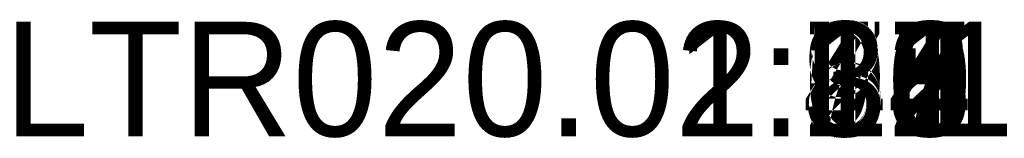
# Model space of a CAD drawing. Extents: x 0 to 1378, y -270 to 1675.
# Tile 2 of 60: x 0.028 to 1.751, y -0.004 to 0.204. Entities that reach past the tile are written whole.
import ezdxf

# ---------------------------------------------------------------- set-up
doc = ezdxf.new("R2010")
doc.units = 0
doc.header["$LTSCALE"] = 25.4
doc.layers.get('0').update_dxf_attribs({"color": 13, "linetype": 'CONTINUOUS'})
doc.layers.add('STEEL', color=21, linetype='CONTINUOUS')
doc.layers.add('WOOD', color=220, linetype='CONTINUOUS')

# ---------------------------------------------------------------- blocks, each defined once
blk = doc.blocks.new('LTR020_01')
blk = doc.blocks.new('LTR020_02')
blk = doc.blocks.new('LTR020_01_L')

msp = doc.modelspace()

# ---------------------------------------------------------------- block references
at = {"layer": 'STEEL', "color": 0}
ref = msp.add_blockref('LTR020_01', (239.0778, -270.3419, -25.2819), dxfattribs=at)
ref.add_attrib('Skp_ComponentInstanceName', 'LTR020.01:1', (0, 0), dxfattribs={"layer": '0', "height": 0.2})
ref = msp.add_blockref('LTR020_01_L', (239.0778, -270.3419, 3846.2166), dxfattribs=at)
ref.add_attrib('Skp_ComponentInstanceName', 'LTR020.01.L:1', (0, 0), dxfattribs={"layer": '0', "height": 0.2})
at = {"layer": 'WOOD', "color": 0, "extrusion": (1, 1.25219e-13, 1.48557e-15)}
ref = msp.add_blockref('LTR020_02', (1633.2863, 2718.8438, 384.0259), dxfattribs=dict(at, rotation=45.19601386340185))
ref.add_attrib('Skp_ComponentInstanceName', 'LTR020.02:38', (0, 0), dxfattribs={"layer": '0', "height": 0.2})
at = {"layer": 'WOOD', "color": 0, "extrusion": (1, 1.25955e-13, -1.15568e-15)}
ref = msp.add_blockref('LTR020_02', (1598.4262, 2683, 384.0259), dxfattribs=dict(at, rotation=45.90323420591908))
ref.add_attrib('Skp_ComponentInstanceName', 'LTR020.02:37', (0, 0), dxfattribs={"layer": '0', "height": 0.2})
at = {"layer": 'WOOD', "color": 0, "extrusion": (1, 1.25802e-13, -1.12865e-15)}
ref = msp.add_blockref('LTR020_02', (1564.0112, 2646.7286, 384.0259), dxfattribs=dict(at, rotation=46.61045454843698))
ref.add_attrib('Skp_ComponentInstanceName', 'LTR020.02:36', (0, 0), dxfattribs={"layer": '0', "height": 0.2})
at = {"layer": 'WOOD', "color": 0, "extrusion": (1, 1.25219e-13, 1.53363e-15)}
ref = msp.add_blockref('LTR020_02', (1529.9357, 2610.1381, 384.0259), dxfattribs=dict(at, rotation=47.07014531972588))
ref.add_attrib('Skp_ComponentInstanceName', 'LTR020.02:35', (0, 0), dxfattribs={"layer": '0', "height": 0.2})
at = {"layer": 'WOOD', "color": 0, "extrusion": (1, 1.24997e-13, 1.55117e-15)}
ref = msp.add_blockref('LTR020_02', (1496.4264, 2573.0282, 384.0259), dxfattribs=dict(at, rotation=47.77734020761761))
ref.add_attrib('Skp_ComponentInstanceName', 'LTR020.02:34', (0, 0), dxfattribs={"layer": '0', "height": 0.2})
at = {"layer": 'WOOD', "color": 0, "extrusion": (1, 1.25802e-13, -1.04673e-15)}
ref = msp.add_blockref('LTR020_02', (1463.4914, 2535.4078, 384.0259), dxfattribs=dict(at, rotation=48.73205542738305))
ref.add_attrib('Skp_ComponentInstanceName', 'LTR020.02:33', (0, 0), dxfattribs={"layer": '0', "height": 0.2})
at = {"layer": 'WOOD', "color": 0, "extrusion": (1, 1.249e-13, 1.58566e-15)}
ref = msp.add_blockref('LTR020_02', (1430.7939, 2497.5809, 384.0259), dxfattribs=dict(at, rotation=49.19174619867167))
ref.add_attrib('Skp_ComponentInstanceName', 'LTR020.02:32', (0, 0), dxfattribs={"layer": '0', "height": 0.2})
at = {"layer": 'WOOD', "color": 0, "extrusion": (1, 1.25802e-13, -9.91485e-16)}
ref = msp.add_blockref('LTR020_02', (1398.7976, 2459.1591, 384.0259), dxfattribs=dict(at, rotation=50.14646141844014))
ref.add_attrib('Skp_ComponentInstanceName', 'LTR020.02:31', (0, 0), dxfattribs={"layer": '0', "height": 0.2})
at = {"layer": 'WOOD', "color": 0, "extrusion": (1, 1.249e-13, 1.61903e-15)}
ref = msp.add_blockref('LTR020_02', (1367.0437, 2420.5367, 384.0259), dxfattribs=dict(at, rotation=50.60615182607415))
ref.add_attrib('Skp_ComponentInstanceName', 'LTR020.02:30', (0, 0), dxfattribs={"layer": '0', "height": 0.2})
at = {"layer": 'WOOD', "color": 0, "extrusion": (1, 1.249e-13, 1.66564e-15)}
ref = msp.add_blockref('LTR020_02', (1335.8871, 2381.4307, 384.0259), dxfattribs=dict(at, rotation=51.31334671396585))
ref.add_attrib('Skp_ComponentInstanceName', 'LTR020.02:29', (0, 0), dxfattribs={"layer": '0', "height": 0.2})
at = {"layer": 'WOOD', "color": 0, "extrusion": (1, 1.25469e-13, -1.55299e-15)}
ref = msp.add_blockref('LTR020_02', (1305.1753, 2341.9655, 384.0259), dxfattribs=dict(at, rotation=53.08019242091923))
ref.add_attrib('Skp_ComponentInstanceName', 'LTR020.02:28', (0, 0), dxfattribs={"layer": '0', "height": 0.2})
at = {"layer": 'WOOD', "color": 0, "extrusion": (1, 1.25649e-13, -1.51209e-15)}
ref = msp.add_blockref('LTR020_02', (1275.2017, 2301.9456, 384.0259), dxfattribs=dict(at, rotation=53.08019242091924))
ref.add_attrib('Skp_ComponentInstanceName', 'LTR020.02:25', (0, 0), dxfattribs={"layer": '0', "height": 0.2})
at = {"layer": 'WOOD', "color": 0, "extrusion": (1, 1.26177e-13, -8.75441e-16)}
ref = msp.add_blockref('LTR020_02', (1245.1677, 2261.9711, 384.0259), dxfattribs=dict(at, rotation=53.08019242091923))
ref.add_attrib('Skp_ComponentInstanceName', 'LTR020.02:27', (0, 0), dxfattribs={"layer": '0', "height": 0.2})
at = {"layer": 'WOOD', "color": 0, "extrusion": (-1, -1.25802e-13, -1.73696e-15)}
ref = msp.add_blockref('LTR020_02', (-1216.7682, 2241.5291, -1372.0259), dxfattribs=dict(at, rotation=349.5212994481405))
ref.add_attrib('Skp_ComponentInstanceName', 'LTR020.02:26', (0, 0), dxfattribs={"layer": '0', "height": 0.2})
at = {"layer": 'WOOD', "color": 0, "extrusion": (1, 1.23845e-13, -4.17974e-16)}
ref = msp.add_blockref('LTR020_02', (1124.224, 2244.2673, 384.0259), dxfattribs=dict(at, rotation=350.478700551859))
ref.add_attrib('Skp_ComponentInstanceName', 'LTR020.02:24', (0, 0), dxfattribs={"layer": '0', "height": 0.2})
at = {"layer": 'WOOD', "color": 0, "extrusion": (1, 1.2218e-13, -9.37585e-16)}
ref = msp.add_blockref('LTR020_02', (1073.8024, 2251.9272, 384.0259), dxfattribs=dict(at, rotation=351.2231585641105))
ref.add_attrib('Skp_ComponentInstanceName', 'LTR020.02:23', (0, 0), dxfattribs={"layer": '0', "height": 0.2})
at = {"layer": 'WOOD', "color": 0, "extrusion": (1, 1.2218e-13, -9.30877e-16)}
ref = msp.add_blockref('LTR020_02', (1023.2855, 2258.9313, 384.0259), dxfattribs=dict(at, rotation=351.967616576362))
ref.add_attrib('Skp_ComponentInstanceName', 'LTR020.02:22', (0, 0), dxfattribs={"layer": '0', "height": 0.2})
at = {"layer": 'WOOD', "color": 0, "extrusion": (-1, -1.24178e-13, -2.59737e-15)}
ref = msp.add_blockref('LTR020_02', (-1008.391, 2260.7116, -1372.0259), dxfattribs=dict(at, rotation=7.302522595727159))
ref.add_attrib('Skp_ComponentInstanceName', 'LTR020.02:21', (0, 0), dxfattribs={"layer": '0', "height": 0.2})
at = {"layer": 'WOOD', "color": 0, "extrusion": (1, 1.244e-13, -3.55711e-16)}
ref = msp.add_blockref('LTR020_02', (923.9889, 2270.757, 384.0259), dxfattribs=dict(at, rotation=353.4273382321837))
ref.add_attrib('Skp_ComponentInstanceName', 'LTR020.02:20', (0, 0), dxfattribs={"layer": '0', "height": 0.2})
at = {"layer": 'WOOD', "color": 0, "extrusion": (1, 1.22291e-13, -9.08729e-16)}
ref = msp.add_blockref('LTR020_02', (873.24, 2275.813, 384.0259), dxfattribs=dict(at, rotation=354.1717962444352))
ref.add_attrib('Skp_ComponentInstanceName', 'LTR020.02:19', (0, 0), dxfattribs={"layer": '0', "height": 0.2})
at = {"layer": 'WOOD', "color": 0, "extrusion": (1, 1.22194e-13, -9.0048e-16)}
ref = msp.add_blockref('LTR020_02', (822.4297, 2280.2093, 384.0259), dxfattribs=dict(at, rotation=354.9162542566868))
ref.add_attrib('Skp_ComponentInstanceName', 'LTR020.02:18', (0, 0), dxfattribs={"layer": '0', "height": 0.2})
at = {"layer": 'WOOD', "color": 0, "extrusion": (1, 1.24067e-13, -2.13717e-16)}
ref = msp.add_blockref('LTR020_02', (772.5643, 2283.8781, 384.0259), dxfattribs=dict(at, rotation=355.6461150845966))
ref.add_attrib('Skp_ComponentInstanceName', 'LTR020.02:17', (0, 0), dxfattribs={"layer": '0', "height": 0.2})
at = {"layer": 'WOOD', "color": 0, "extrusion": (1, 1.22402e-13, -8.83007e-16)}
ref = msp.add_blockref('LTR020_02', (721.6577, 2286.9656, 384.0259), dxfattribs=dict(at, rotation=356.3905730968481))
ref.add_attrib('Skp_ComponentInstanceName', 'LTR020.02:16', (0, 0), dxfattribs={"layer": '0', "height": 0.2})
at = {"layer": 'WOOD', "color": 0, "extrusion": (1, 1.22402e-13, -8.73613e-16)}
ref = msp.add_blockref('LTR020_02', (670.7153, 2289.3914, 384.0259), dxfattribs=dict(at, rotation=357.1350311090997))
ref.add_attrib('Skp_ComponentInstanceName', 'LTR020.02:15', (0, 0), dxfattribs={"layer": '0', "height": 0.2})
at = {"layer": 'WOOD', "color": 0, "extrusion": (1, 1.22402e-13, -8.63837e-16)}
ref = msp.add_blockref('LTR020_02', (619.7456, 2291.1551, 384.0259), dxfattribs=dict(at, rotation=357.8794891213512))
ref.add_attrib('Skp_ComponentInstanceName', 'LTR020.02:14', (0, 0), dxfattribs={"layer": '0', "height": 0.2})
at = {"layer": 'WOOD', "color": 0, "extrusion": (1, 1.22402e-13, -8.53682e-16)}
ref = msp.add_blockref('LTR020_02', (568.7574, 2292.2565, 384.0259), dxfattribs=dict(at, rotation=358.6239471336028))
ref.add_attrib('Skp_ComponentInstanceName', 'LTR020.02:13', (0, 0), dxfattribs={"layer": '0', "height": 0.2})
at = {"layer": 'WOOD', "color": 0, "extrusion": (1, 1.22374e-13, -8.43149e-16)}
ref = msp.add_blockref('LTR020_02', (517.7591, 2292.6952, 384.0259), dxfattribs=dict(at, rotation=359.3684051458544))
ref.add_attrib('Skp_ComponentInstanceName', 'LTR020.02:12', (0, 0), dxfattribs={"layer": '0', "height": 0.2})
at = {"layer": 'WOOD', "color": 0, "extrusion": (1, 1.22402e-13, -8.32239e-16)}
ref = msp.add_blockref('LTR020_02', (466.7565, 2292.4713, 384.0259), dxfattribs=dict(at, rotation=0.1129062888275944))
ref.add_attrib('Skp_ComponentInstanceName', 'LTR020.02:11', (0, 0), dxfattribs={"layer": '0', "height": 0.2})
at = {"layer": 'WOOD', "color": 0, "extrusion": (1, 1.22513e-13, -8.20955e-16)}
ref = msp.add_blockref('LTR020_02', (415.7611, 2291.5847, 384.0259), dxfattribs=dict(at, rotation=0.857407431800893))
ref.add_attrib('Skp_ComponentInstanceName', 'LTR020.02:10', (0, 0), dxfattribs={"layer": '0', "height": 0.2})
at = {"layer": 'WOOD', "color": 0, "extrusion": (1, 1.24512e-13, 8.28702e-17)}
ref = msp.add_blockref('LTR020_02', (364.7815, 2290.0355, 384.0259), dxfattribs=dict(at, rotation=1.601908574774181))
ref.add_attrib('Skp_ComponentInstanceName', 'LTR020.02:9', (0, 0), dxfattribs={"layer": '0', "height": 0.2})
at = {"layer": 'WOOD', "color": 0, "extrusion": (1, 1.21819e-13, -1.10131e-15)}
ref = msp.add_blockref('LTR020_02', (313.8387, 2287.7011, 384.0259), dxfattribs=dict(at, rotation=3.090785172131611))
ref.add_attrib('Skp_ComponentInstanceName', 'LTR020.02:8', (0, 0), dxfattribs={"layer": '0', "height": 0.2})
at = {"layer": 'WOOD', "color": 0, "extrusion": (1, 1.22499e-13, -7.84878e-16)}
ref = msp.add_blockref('LTR020_02', (262.9129, 2284.9513, 384.0259), dxfattribs=dict(at, rotation=3.09078517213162))
ref.add_attrib('Skp_ComponentInstanceName', 'LTR020.02:7', (0, 0), dxfattribs={"layer": '0', "height": 0.2})
at = {"layer": 'WOOD', "color": 0, "extrusion": (1, 1.24178e-13, 1.35891e-16)}
ref = msp.add_blockref('LTR020_02', (212.0358, 2281.4169, 384.0259), dxfattribs=dict(at, rotation=3.835236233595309))
ref.add_attrib('Skp_ComponentInstanceName', 'LTR020.02:6', (0, 0), dxfattribs={"layer": '0', "height": 0.2})
at = {"layer": 'WOOD', "color": 0, "extrusion": (1, 1.24178e-13, 1.69048e-16)}
ref = msp.add_blockref('LTR020_02', (161.2085, 2277.2217, 384.0259), dxfattribs=dict(at, rotation=4.579694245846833))
ref.add_attrib('Skp_ComponentInstanceName', 'LTR020.02:5', (0, 0), dxfattribs={"layer": '0', "height": 0.2})
at = {"layer": 'WOOD', "color": 0, "extrusion": (1, 1.24289e-13, 2.13904e-16)}
ref = msp.add_blockref('LTR020_02', (110.4553, 2272.2112, 384.0259), dxfattribs=dict(at, rotation=5.579605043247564))
ref.add_attrib('Skp_ComponentInstanceName', 'LTR020.02:4', (0, 0), dxfattribs={"layer": '0', "height": 0.2})
at = {"layer": 'WOOD', "color": 0, "extrusion": (1, 1.23734e-13, -2.00257e-16)}
ref = msp.add_blockref('LTR020_02', (77.3225, 2254.2252, 384.0259), dxfattribs=dict(at, rotation=31.75512376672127))
ref.add_attrib('Skp_ComponentInstanceName', 'LTR020.02:3', (0, 0), dxfattribs={"layer": '0', "height": 0.2})
at = {"layer": 'WOOD', "color": 0, "extrusion": (1, 1.25469e-13, 1.34285e-15)}
ref = msp.add_blockref('LTR020_02', (85.0187, 2183.5139, 384.0259), dxfattribs=dict(at, rotation=110.2458673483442))
ref.add_attrib('Skp_ComponentInstanceName', 'LTR020.02:1', (0, 0), dxfattribs={"layer": '0', "height": 0.2})
at = {"layer": 'WOOD', "color": 0, "extrusion": (1, 1.23845e-13, -1.6684e-16)}
ref = msp.add_blockref('LTR020_02', (72.1111, 2218.7727, 384.0259), dxfattribs=dict(at, rotation=83.63222276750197))
ref.add_attrib('Skp_ComponentInstanceName', 'LTR020.02:2', (0, 0), dxfattribs={"layer": '0', "height": 0.2})

doc.saveas('drawing.dxf')
